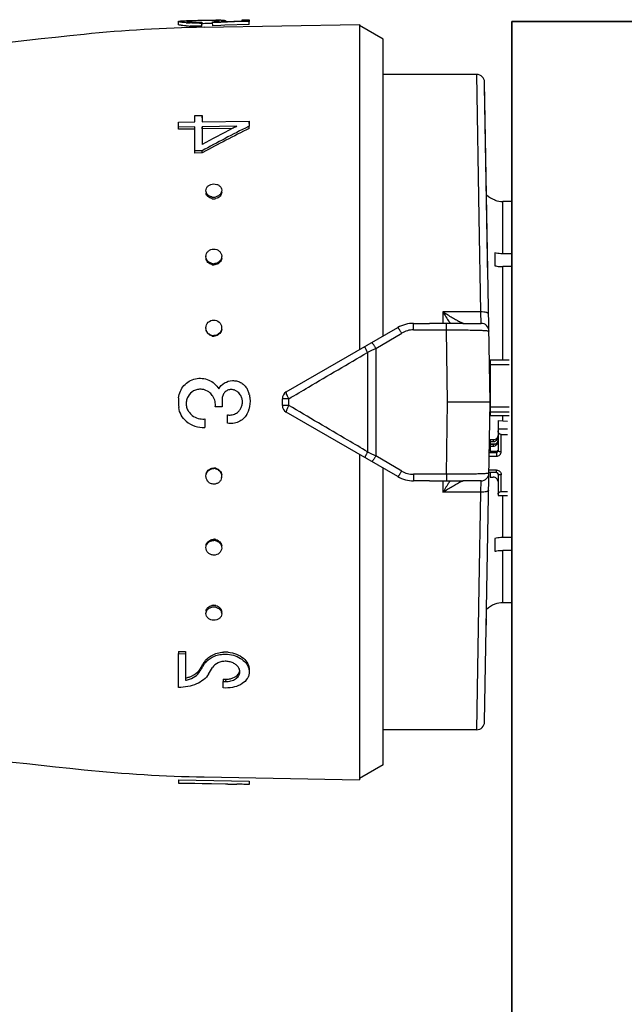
# Model space of a CAD drawing. Header units: millimetres. Extents: x 1279 to 58476, y -6899 to 74987.
# Tile 140 of 157: x 35348 to 35387, y -3117 to -3055. Entities that reach past the tile are written whole.
import ezdxf

# ---------------------------------------------------------------- set-up
doc = ezdxf.new("R2010")
doc.units = ezdxf.units.MM
doc.layers.add('UT_ZAŘÍZENÍ - OT', color=3, linetype='Continuous', lineweight=35)

msp = doc.modelspace()

# ---------------------------------------------------------------- linework, layer by layer
at = {"color": 0, "linetype": 'Continuous'}
for p, q in [((35358.395, -3055.133), (35358.391, -3054.934)), ((35359.027, -3054.887), (35359.042, -3054.887)), ((35359.042, -3054.887), (35359.054, -3054.887)), ((35359.044, -3054.946), (35359.043, -3054.9)), ((35359.957, -3054.873), (35359.835, -3054.875)), ((35359.881, -3054.973), (35359.881, -3055.036)), ((35359.884, -3055.234), (35359.881, -3055.036)), ((35359.958, -3055.073), (35359.883, -3055.075)), ((35360.568, -3055.067), (35360.537, -3055.067)), ((35360.567, -3055.007), (35360.567, -3054.954)), ((35360.997, -3054.991), (35360.567, -3055.007)), ((35360.57, -3055.205), (35360.567, -3055.007)), ((35360.791, -3054.934), (35360.79, -3054.87)), ((35361.083, -3054.988), (35360.997, -3054.991)), ((35361.078, -3054.939), (35361.381, -3054.929)), ((35362.374, -3054.942), (35361.083, -3054.988)), ((35361.228, -3054.934), (35361.227, -3054.919)), ((35361.381, -3054.929), (35362.44, -3054.896)), ((35361.391, -3054.876), (35361.391, -3054.929)), ((35362.442, -3054.94), (35362.374, -3054.942)), ((35362.44, -3054.828), (35362.89, -3054.82)), ((35362.44, -3054.896), (35362.44, -3054.828)), ((35362.89, -3054.924), (35362.442, -3054.94)), ((35362.89, -3054.82), (35362.89, -3054.924)), ((35362.894, -3055.124), (35362.89, -3054.924)), ((35360.026, -3055.297), (35369.895, -3055.125)), ((35361.087, -3055.187), (35360.57, -3055.205)), ((35361.345, -3055.177), (35361.087, -3055.187)), ((35362.894, -3055.124), (35361.345, -3055.177)), ((35369.895, -3055.125), (35369.895, -3075.77)), ((35371.395, -3056.065), (35369.895, -3055.199)), ((35371.395, -3074.904), (35371.395, -3056.065)), ((35377.34, -3058.299), (35371.395, -3058.299)), ((35377.495, -3067.363), (35377.34, -3058.299)), ((35378.195, -3079.099), (35377.84, -3058.79)), ((35378.056, -3071.165), (35377.844, -3059.039)), ((35358.391, -3061.323), (35359.441, -3061.309)), ((35358.391, -3061.634), (35358.391, -3061.323)), ((35359.441, -3060.904), (35359.891, -3060.898)), ((35359.441, -3061.309), (35359.441, -3060.904)), ((35359.891, -3060.898), (35359.891, -3061.303)), ((35359.894, -3061.048), (35359.891, -3060.898)), ((35359.891, -3061.303), (35362.89, -3061.265)), ((35362.89, -3061.265), (35362.89, -3061.577)), ((35362.894, -3061.412), (35362.89, -3061.265)), ((35359.441, -3061.62), (35358.391, -3061.634)), ((35358.395, -3061.778), (35358.391, -3061.634)), ((35359.444, -3061.765), (35358.395, -3061.778)), ((35359.441, -3063.152), (35359.441, -3061.62)), ((35362.105, -3061.587), (35359.891, -3061.615)), ((35359.891, -3061.615), (35359.891, -3062.734)), ((35359.894, -3061.759), (35359.891, -3061.615)), ((35361.812, -3061.735), (35359.894, -3061.759)), ((35359.894, -3061.759), (35359.894, -3062.616)), ((35362.05, -3061.615), (35362.105, -3061.587)), ((35362.89, -3061.577), (35362.835, -3061.604)), ((35362.894, -3061.721), (35362.89, -3061.577)), ((35359.891, -3063.147), (35359.441, -3063.152)), ((35359.444, -3063.284), (35359.441, -3063.152)), ((35359.894, -3063.279), (35359.891, -3063.147)), ((35359.894, -3063.279), (35359.444, -3063.284)), ((35359.946, -3063.251), (35359.894, -3063.279)), ((35378.495, -3066.263), (35378.495, -3066.276)), ((35378.995, -3069.686), (35378.995, -3066.362)), ((35379.565, -3066.362), (35378.995, -3066.362)), ((35377.597, -3073.374), (35377.495, -3067.363)), ((35378.495, -3069.625), (35378.495, -3070.438)), ((35379.612, -3069.686), (35378.995, -3069.686)), ((35378.995, -3076.424), (35378.995, -3070.499)), ((35379.62, -3070.499), (35378.995, -3070.499)), ((35375.195, -3073.374), (35375.195, -3074.107)), ((35377.597, -3073.374), (35375.195, -3073.374)), ((35377.616, -3074.099), (35377.597, -3073.374)), ((35365.245, -3078.454), (35372.325, -3074.367)), ((35373.325, -3074.514), (35373.325, -3074.099)), ((35373.325, -3074.099), (35374.352, -3074.099)), ((35375.422, -3074.514), (35375.422, -3074.106)), ((35376.458, -3074.099), (35377.616, -3074.099)), ((35370.928, -3075.687), (35372.575, -3074.718)), ((35373.325, -3074.514), (35375.422, -3074.514)), ((35375.494, -3079.099), (35375.422, -3074.514)), ((35370.928, -3075.687), (35370.928, -3082.511)), ((35370.407, -3075.943), (35370.407, -3082.254)), ((35378.195, -3076.424), (35378.195, -3079.947)), ((35378.195, -3076.424), (35379.395, -3076.424)), ((35378.195, -3076.708), (35379.395, -3076.708)), ((35361.181, -3079.402), (35360.731, -3079.402)), ((35364.995, -3079.31), (35364.995, -3078.887)), ((35365.408, -3079.314), (35365.408, -3078.883)), ((35375.422, -3083.684), (35375.494, -3079.099)), ((35378.195, -3079.099), (35375.494, -3079.099)), ((35377.84, -3099.407), (35378.195, -3079.099)), ((35378.195, -3079.405), (35379.395, -3079.405)), ((35361.501, -3080.443), (35361.501, -3079.908)), ((35372.325, -3083.831), (35365.245, -3079.743)), ((35378.195, -3079.72), (35379.395, -3079.72)), ((35378.195, -3079.947), (35379.395, -3079.947)), ((35378.995, -3080.29), (35378.995, -3079.947)), ((35360.071, -3080.17), (35360.071, -3080.704)), ((35378.695, -3080.273), (35378.695, -3082.197)), ((35378.695, -3080.273), (35379.295, -3080.307)), ((35378.695, -3080.804), (35379.295, -3080.804)), ((35378.895, -3082.236), (35378.895, -3081.157)), ((35378.895, -3081.157), (35379.295, -3081.157)), ((35378.195, -3081.943), (35378.145, -3081.943)), ((35378.148, -3081.747), (35378.558, -3081.747)), ((35378.149, -3081.714), (35378.155, -3081.391)), ((35378.196, -3081.717), (35378.149, -3081.714)), ((35378.195, -3081.503), (35378.195, -3081.747)), ((35378.395, -3081.503), (35378.195, -3081.503)), ((35378.195, -3081.6), (35378.395, -3081.6)), ((35378.195, -3081.795), (35378.195, -3082.236)), ((35378.395, -3081.795), (35378.195, -3081.795)), ((35378.195, -3081.893), (35378.395, -3081.893)), ((35378.395, -3081.503), (35378.395, -3081.6)), ((35378.395, -3081.795), (35378.395, -3081.893)), ((35369.895, -3082.428), (35369.895, -3103.073)), ((35372.575, -3083.479), (35370.928, -3082.511)), ((35378.135, -3082.53), (35378.595, -3082.53)), ((35378.139, -3082.295), (35378.595, -3082.295)), ((35378.195, -3082.139), (35378.141, -3082.139)), ((35378.595, -3082.236), (35378.195, -3082.236)), ((35378.595, -3082.236), (35378.595, -3082.53)), ((35371.395, -3102.133), (35371.395, -3083.294)), ((35373.325, -3083.684), (35373.325, -3084.099)), ((35375.422, -3083.684), (35373.325, -3083.684)), ((35375.422, -3083.684), (35375.422, -3084.091)), ((35378.595, -3083.574), (35378.116, -3083.574)), ((35378.595, -3083.413), (35378.119, -3083.413)), ((35378.195, -3083.574), (35378.195, -3083.855)), ((35378.195, -3083.855), (35378.395, -3083.855)), ((35378.595, -3083.574), (35378.595, -3083.413)), ((35378.695, -3083.668), (35378.695, -3085.021)), ((35378.895, -3084.786), (35378.895, -3083.707)), ((35374.352, -3084.099), (35373.325, -3084.099)), ((35375.195, -3084.09), (35375.195, -3084.824)), ((35377.616, -3084.099), (35376.458, -3084.099)), ((35377.597, -3084.824), (35377.616, -3084.099)), ((35377.597, -3084.824), (35375.195, -3084.824)), ((35377.495, -3090.835), (35377.597, -3084.824)), ((35378.695, -3085.021), (35379.295, -3085.021)), ((35378.895, -3084.786), (35379.295, -3084.786)), ((35378.995, -3087.699), (35378.995, -3085.021)), ((35378.495, -3087.759), (35378.495, -3088.573)), ((35379.62, -3087.699), (35378.995, -3087.699)), ((35378.995, -3091.836), (35378.995, -3088.512)), ((35379.612, -3088.512), (35378.995, -3088.512)), ((35377.34, -3099.899), (35377.495, -3090.835)), ((35378.495, -3091.922), (35378.495, -3091.935)), ((35379.565, -3091.836), (35378.995, -3091.836)), ((35377.939, -3093.713), (35377.954, -3092.852)), ((35358.395, -3094.939), (35358.391, -3095.071)), ((35358.391, -3097.213), (35358.391, -3095.071)), ((35358.391, -3095.071), (35358.841, -3095.076)), ((35358.395, -3094.939), (35358.844, -3094.944)), ((35358.844, -3094.944), (35358.841, -3095.076)), ((35358.841, -3095.076), (35358.841, -3096.764)), ((35359.988, -3095.676), (35360.016, -3095.629)), ((35360.016, -3095.629), (35360.013, -3095.766)), ((35359.761, -3096.051), (35359.758, -3096.192)), ((35359.871, -3096.004), (35359.9, -3095.957)), ((35361.244, -3096.696), (35361.241, -3096.843)), ((35361.241, -3097.25), (35361.241, -3096.843)), ((35361.241, -3096.843), (35361.391, -3096.845)), ((35361.244, -3096.696), (35361.394, -3096.698)), ((35361.394, -3096.698), (35361.391, -3096.845)), ((35361.391, -3097.252), (35361.241, -3097.25)), ((35377.34, -3099.899), (35371.395, -3099.899)), ((35371.395, -3102.133), (35369.895, -3102.999)), ((35358.395, -3103.085), (35358.391, -3103.284)), ((35358.395, -3103.085), (35362.894, -3103.163)), ((35360.026, -3102.9), (35369.895, -3103.073)), ((35362.894, -3103.163), (35362.89, -3103.363)), ((35362.894, -3103.173), (35362.89, -3103.373)), ((35358.391, -3103.296), (35358.391, -3103.284)), ((35358.391, -3103.284), (35362.89, -3103.363)), ((35361.541, -3103.351), (35358.391, -3103.296)), ((35361.541, -3103.354), (35361.541, -3103.351)), ((35361.541, -3103.354), (35362.104, -3103.364)), ((35362.89, -3103.363), (35362.89, -3103.373))]:
    msp.add_line(p, q, dxfattribs=at)
for centre, radius, start, end in [((35359.509, -3046.457), 8.577, 265.82558, 266.62577), ((35359.659, -3090.621), 35.74, 91.01238, 91.21551), ((35359.582, -3045.204), 9.833, 266.63176, 267.39596), ((35359.187, -3056.683), 1.789, 94.25337, 94.6326), ((35359.243, -3057.452), 2.559, 93.45872, 94.22835), ((35359.664, -3042.493), 12.544, 270.2757, 270.99142), ((35359.707, -3044.944), 10.03, 270.37671, 270.99382), ((35360.118, -3048.546), 6.424, 274.00652, 274.76218), ((35360.204, -3049.587), 5.379, 274.77014, 275.5791), ((35360.64, -3060.148), 5.28, 88.37447, 89.19799), ((35361.5, -3096.976), 42.126, 90.84632, 91.00332), ((35361.215, -3077.875), 23.023, 90.56986, 90.83886), ((35361.115, -3068.08), 13.227, 90.13111, 90.55891), ((35361.597, -3145.283), 90, 91, 95.86353), ((35359.51, -3046.607), 8.626, 265.85586, 266.65073), ((35359.584, -3045.336), 9.899, 266.65673, 267.41559), ((35403.482, -3553.138), 500, 95.86353, 99.2151), ((35377.34, -3058.799), 0.5, 1.00273, 90.00005), ((35410.179, -3155.538), 105.191, 116.74897, 118.55954), ((35409.724, -3156.202), 105.923, 116.89327, 118.06457), ((35409.915, -3155.916), 105.279, 116.52799, 118.3353), ((35406.812, -3150.515), 99.533, 116.72558, 116.87901), ((35360.484, -3065.779), 0.34, 181.83857, 189.22993), ((35360.637, -3065.508), 0.578, 257.40046, 263.77919), ((35360.64, -3065.611), 0.583, 257.43846, 263.79562), ((35360.636, -3065.519), 0.567, 263.76903, 270.51539), ((35360.639, -3065.622), 0.572, 263.78497, 270.51556), ((35360.634, -3065.509), 0.577, 270.61415, 283.65474), ((35360.638, -3065.612), 0.582, 270.61233, 283.61615), ((35360.814, -3065.769), 0.33, 0.0012, 1.80344), ((35378.995, -3064.849), 1.5, 226.64917, 250.52878), ((35378.996, -3064.852), 1.509, 250.58004, 269.92942), ((35360.555, -3069.849), 0.415, 180.00363, 182.62681), ((35360.727, -3069.919), 0.417, 351.68515, 359.95596), ((35360.639, -3069.785), 0.529, 255.90699, 262.90203), ((35360.643, -3069.854), 0.533, 255.94846, 262.92018), ((35360.638, -3069.8), 0.515, 262.89641, 270.33517), ((35360.641, -3069.868), 0.519, 262.91395, 270.33539), ((35395.977, -3060.852), 24.264, 211.06983, 212.81472), ((35360.612, -3074.384), 0.471, 180.01487, 185.18459), ((35373.325, -3076.099), 2, 90, 120), ((35392.02, -3063.397), 19.559, 212.83138, 213.19135), ((35377.616, -3074.599), 0.5, 0.9973, 89.99995), ((35360.642, -3074.374), 0.505, 254.94557, 262.29746), ((35360.645, -3074.405), 0.509, 254.989, 262.3166), ((35360.639, -3074.39), 0.488, 262.29512, 270.14263), ((35360.643, -3074.421), 0.492, 262.31359, 270.14288), ((35373.325, -3075.992), 1.479, 90.0293, 120.51258), ((35478.49, -3295.06), 244.324, 116.11937, 116.25551), ((35378.095, -3077.254), 0.0994, 313.59217, 359.98031), ((35378.094, -3077.243), 0.301, 284.00989, 289.44256), ((35361.83, -3078.8), 1.078, 27.84061, 34.02965), ((35361.052, -3079.099), 2.661, 174.20363, 187.38301), ((35359.787, -3079.162), 0.878, 79.26214, 86.10486), ((35359.777, -3079.21), 0.927, 73.07928, 79.21627), ((35359.774, -3079.248), 0.963, 41.07571, 50.01192), ((35359.768, -3079.252), 0.97, 32.46127, 41.04427), ((35363.477, -3079.099), 2.316, 172.81682, 187.51949), ((35361.75, -3078.877), 0.576, 71.25318, 78.39725), ((35361.752, -3078.87), 0.569, 63.84048, 71.25521), ((35361.627, -3079.106), 0.836, 39.13046, 49.82845), ((35361.633, -3079.1), 0.828, 29.69129, 39.12926), ((35361.835, -3078.797), 1.073, 21.6663, 27.84286), ((35361.852, -3078.791), 1.054, 15.21143, 21.66816), ((35360.94, -3079.038), 1.999, 11.83461, 15.19202), ((35365.495, -3078.887), 0.5, 120, 180), ((35378.095, -3078.871), 0.3, 70.55401, 72.35353), ((35365.495, -3079.31), 0.5, 180, 240), ((35359.782, -3079.205), 0.893, 214.11402, 220.95302), ((35359.952, -3079.056), 1.119, 220.98571, 227.22441), ((35361.643, -3079.135), 0.785, 259.56156, 266.77563), ((35361.63, -3079.097), 0.831, 307.97112, 320.9467), ((35361.622, -3079.091), 0.841, 320.92395, 328.11089), ((35361.671, -3079.236), 1.247, 328.36326, 330.5708), ((35361.686, -3079.244), 1.23, 330.55262, 339.45926), ((35361.732, -3079.262), 1.181, 339.47291, 345.3977), ((35359.953, -3079.065), 1.644, 229.79423, 274.1007), ((35359.953, -3079.073), 1.104, 269.87405, 276.1358), ((35378.404, -3081.306), 0.29, 325.94596, 359.95559), ((35478.49, -2863.138), 244.324, 243.74449, 243.88063), ((35360.639, -3083.808), 0.489, 81.95126, 89.79291), ((35360.642, -3083.777), 0.493, 81.96974, 89.79318), ((35360.636, -3083.825), 0.507, 74.61727, 81.95392), ((35360.64, -3083.794), 0.51, 74.66061, 81.97306), ((35360.66, -3083.816), 0.481, 352.20997, 354.91531), ((35373.325, -3082.099), 2, 240, 270), ((35373.325, -3082.205), 1.479, 239.48743, 269.97069), ((35377.616, -3083.599), 0.5, 270, 359), ((35378.606, -3083.668), 0.0882, 0.03691, 8.66078), ((35395.899, -3097.297), 24.171, 147.18194, 148.9335), ((35392.363, -3095.023), 19.968, 146.8123, 147.16491), ((35360.637, -3088.399), 0.516, 82.18024, 89.60747), ((35360.641, -3088.331), 0.52, 82.19776, 89.60771), ((35360.635, -3088.416), 0.533, 75.22208, 82.18643), ((35360.638, -3088.347), 0.537, 75.26335, 82.20456), ((35378.995, -3093.349), 1.5, 109.47122, 133.35083), ((35378.996, -3093.345), 1.509, 90.07058, 109.41996), ((35360.484, -3092.419), 0.34, 170.77007, 178.16143), ((35360.636, -3092.685), 0.574, 89.52764, 102.6205), ((35360.64, -3092.583), 0.579, 90.47615, 102.57666), ((35360.639, -3092.566), 0.563, 89.46365, 90.42767), ((35360.635, -3092.68), 0.569, 82.70603, 89.43816), ((35360.639, -3092.577), 0.574, 82.72194, 89.43835), ((35360.633, -3092.694), 0.584, 76.3765, 82.71678), ((35360.637, -3092.592), 0.588, 76.41423, 82.73319), ((35360.814, -3092.428), 0.33, 358.19656, 359.9988), ((35361.372, -3096.923), 1.949, 89.34777, 93.68224), ((35361.371, -3096.954), 1.981, 84.74512, 89.3338), ((35320.467, -3072.047), 46.046, 328.85211, 329.1259), ((35360.881, -3096.281), 1.009, 142.68913, 149.33475), ((35360.976, -3096.353), 1.129, 136.6726, 142.69573), ((35358.892, -3095.505), 1.027, 315.49883, 321.71461), ((35358.971, -3095.567), 0.927, 321.71489, 328.50896), ((35321.341, -3072.911), 44.921, 328.78337, 329.0635), ((35321.819, -3072.865), 44.466, 328.57088, 328.85214), ((35319.618, -3071.88), 46.929, 329.13232, 329.40315), ((35322.086, -3072.984), 44.808, 328.5423, 329.17295), ((35361.832, -3096.223), 0.458, 358.60453, 6.96692), ((35358.456, -3094.895), 1.908, 281.62893, 285.76186), ((35403.482, -2605.059), 500, 260.77609, 264.13647), ((35377.34, -3099.399), 0.5, 270, 359), ((35361.597, -3012.914), 90, 264.13647, 269)]:
    msp.add_arc(centre, radius, start, end, dxfattribs=at)
at = {"color": 0, "linetype": 'Continuous', "extrusion": (0, 0, -1)}
for centre, major_axis, ratio, start_param, end_param in [((35378.895, -3080.922), (0, -0.235), 0.85043, 0, 1.570796), ((35378.895, -3084.943), (0.2, 0), 0.785695, 3.141593, 4.712389)]:
    msp.add_ellipse(centre, major_axis=major_axis, ratio=ratio, start_param=start_param, end_param=end_param, dxfattribs=at)
at = {"color": 0, "linetype": 'Continuous'}
for points, knots in [([(35358.391, -3054.934), (35358.391, -3054.931), (35358.398, -3054.924), (35358.406, -3054.922), (35358.411, -3054.92)], [0, 0, 0, 0, 0.34526, 1, 1, 1, 1]), ([(35358.885, -3055.011), (35358.815, -3055.006), (35358.717, -3054.998), (35358.596, -3054.984), (35358.525, -3054.973), (35358.469, -3054.964), (35358.428, -3054.954), (35358.404, -3054.946), (35358.391, -3054.938), (35358.391, -3054.934)], [0, 0, 0, 0, 0.415889, 0.585993, 0.728367, 0.841268, 0.923827, 0.975949, 1, 1, 1, 1]), ([(35358.411, -3054.92), (35358.415, -3054.919), (35358.434, -3054.913), (35358.455, -3054.91), (35358.471, -3054.908)], [0, 0, 0, 0, 0.194984, 1, 1, 1, 1]), ([(35358.471, -3054.908), (35358.527, -3054.902), (35358.67, -3054.896), (35358.814, -3054.891), (35358.901, -3054.89)], [0, 0, 0, 0, 0.393124, 1, 1, 1, 1]), ([(35358.934, -3054.92), (35358.934, -3054.92), (35358.933, -3054.92), (35358.933, -3054.921), (35358.933, -3054.921)], [0, 0, 0, 0, 0.519614, 1, 1, 1, 1]), ([(35358.933, -3054.921), (35358.933, -3054.923), (35358.938, -3054.927), (35358.955, -3054.933), (35358.993, -3054.94), (35359.054, -3054.948), (35359.104, -3054.953), (35359.132, -3054.955)], [0, 0, 0, 0, 0.026104, 0.078509, 0.271488, 0.580502, 1, 1, 1, 1]), ([(35359.043, -3054.9), (35359.028, -3054.902), (35359.002, -3054.904), (35358.968, -3054.908), (35358.947, -3054.913), (35358.936, -3054.917), (35358.934, -3054.92)], [0, 0, 0, 0, 0.402142, 0.703286, 0.901798, 1, 1, 1, 1]), ([(35359.835, -3054.875), (35359.695, -3054.878), (35359.447, -3054.883), (35359.198, -3054.89), (35359.089, -3054.897)], [0, 0, 0, 0, 0.5608, 1, 1, 1, 1]), ([(35359.132, -3054.955), (35359.175, -3054.959), (35359.389, -3054.972), (35359.602, -3054.975), (35359.773, -3054.974)], [0, 0, 0, 0, 0.202928, 1, 1, 1, 1]), ([(35359.724, -3055.037), (35359.673, -3055.038), (35359.477, -3055.037), (35359.28, -3055.033), (35359.136, -3055.026)], [0, 0, 0, 0, 0.261385, 1, 1, 1, 1]), ([(35360.535, -3054.867), (35360.491, -3054.867), (35360.298, -3054.868), (35360.106, -3054.871), (35359.957, -3054.873)], [0, 0, 0, 0, 0.228486, 1, 1, 1, 1]), ([(35360.537, -3055.067), (35360.493, -3055.067), (35360.3, -3055.068), (35360.107, -3055.071), (35359.958, -3055.073)], [0, 0, 0, 0, 0.228577, 1, 1, 1, 1]), ([(35360.714, -3054.868), (35360.7, -3054.868), (35360.64, -3054.867), (35360.581, -3054.867), (35360.535, -3054.867)], [0, 0, 0, 0, 0.229978, 1, 1, 1, 1]), ([(35360.727, -3054.941), (35360.764, -3054.937), (35360.83, -3054.93), (35360.906, -3054.919), (35360.951, -3054.91), (35360.973, -3054.904), (35360.986, -3054.899), (35360.993, -3054.894), (35360.993, -3054.892)], [0, 0, 0, 0, 0.416564, 0.727805, 0.840468, 0.923103, 0.975235, 1, 1, 1, 1]), ([(35360.9, -3054.874), (35360.892, -3054.874), (35360.855, -3054.872), (35360.818, -3054.87), (35360.79, -3054.87)], [0, 0, 0, 0, 0.216654, 1, 1, 1, 1]), ([(35360.969, -3054.881), (35360.965, -3054.881), (35360.942, -3054.877), (35360.919, -3054.875), (35360.9, -3054.874)], [0, 0, 0, 0, 0.191517, 1, 1, 1, 1]), ([(35360.993, -3054.892), (35360.993, -3054.889), (35360.983, -3054.884), (35360.975, -3054.883), (35360.969, -3054.881)], [0, 0, 0, 0, 0.306489, 1, 1, 1, 1]), ([(35361.227, -3054.919), (35361.217, -3054.921), (35361.167, -3054.928), (35361.117, -3054.935), (35361.078, -3054.939)], [0, 0, 0, 0, 0.219199, 1, 1, 1, 1]), ([(35361.085, -3054.853), (35361.099, -3054.853), (35361.152, -3054.853), (35361.204, -3054.854), (35361.241, -3054.855)], [0, 0, 0, 0, 0.28218, 1, 1, 1, 1]), ([(35361.391, -3054.876), (35361.391, -3054.88), (35361.372, -3054.889), (35361.344, -3054.897), (35361.291, -3054.909), (35361.251, -3054.916), (35361.227, -3054.919)], [0, 0, 0, 0, 0.080473, 0.272652, 0.58028, 1, 1, 1, 1]), ([(35361.241, -3054.855), (35361.251, -3054.855), (35361.285, -3054.856), (35361.318, -3054.859), (35361.341, -3054.861)], [0, 0, 0, 0, 0.312325, 1, 1, 1, 1]), ([(35361.341, -3054.861), (35361.353, -3054.862), (35361.369, -3054.865), (35361.386, -3054.87), (35361.39, -3054.874), (35361.391, -3054.876)], [0, 0, 0, 0, 0.708486, 0.898996, 1, 1, 1, 1]), ([(35358.887, -3055.21), (35358.817, -3055.205), (35358.72, -3055.197), (35358.599, -3055.183), (35358.528, -3055.173), (35358.473, -3055.163), (35358.431, -3055.153), (35358.408, -3055.146), (35358.395, -3055.137), (35358.395, -3055.133)], [0, 0, 0, 0, 0.416026, 0.586157, 0.728535, 0.841423, 0.923955, 0.976034, 1, 1, 1, 1]), ([(35359.884, -3055.234), (35359.819, -3055.235), (35359.57, -3055.238), (35359.321, -3055.233), (35359.137, -3055.225)], [0, 0, 0, 0, 0.261104, 1, 1, 1, 1]), ([(35360.141, -3065.679), (35360.139, -3065.623), (35360.166, -3065.506), (35360.278, -3065.363), (35360.446, -3065.27), (35360.575, -3065.247), (35360.641, -3065.246)], [0, 0, 0, 0, 0.229393, 0.470966, 0.729703, 1, 1, 1, 1]), ([(35360.245, -3065.925), (35360.214, -3065.891), (35360.163, -3065.813), (35360.142, -3065.723), (35360.141, -3065.679)], [0, 0, 0, 0, 0.509651, 1, 1, 1, 1]), ([(35360.641, -3065.246), (35360.704, -3065.245), (35360.829, -3065.265), (35360.994, -3065.349), (35361.108, -3065.483), (35361.139, -3065.594), (35361.14, -3065.648)], [0, 0, 0, 0, 0.270385, 0.528616, 0.769944, 1, 1, 1, 1]), ([(35361.14, -3065.648), (35361.142, -3065.696), (35361.123, -3065.795), (35361.07, -3065.88), (35361.037, -3065.917)], [0, 0, 0, 0, 0.488775, 1, 1, 1, 1]), ([(35360.513, -3066.18), (35360.423, -3066.16), (35360.256, -3066.081), (35360.162, -3065.915), (35360.149, -3065.833)], [0, 0, 0, 0, 0.524629, 1, 1, 1, 1]), ([(35360.511, -3066.073), (35360.485, -3066.067), (35360.387, -3066.038), (35360.296, -3065.981), (35360.245, -3065.925)], [0, 0, 0, 0, 0.260211, 1, 1, 1, 1]), ([(35361.037, -3065.917), (35361.02, -3065.936), (35360.945, -3066.007), (35360.847, -3066.052), (35360.771, -3066.07)], [0, 0, 0, 0, 0.24218, 1, 1, 1, 1]), ([(35361.144, -3065.769), (35361.144, -3065.861), (35361.058, -3066.058), (35360.874, -3066.154), (35360.775, -3066.178)], [0, 0, 0, 0, 0.47302, 1, 1, 1, 1]), ([(35360.141, -3069.849), (35360.141, -3069.788), (35360.168, -3069.665), (35360.28, -3069.509), (35360.446, -3069.407), (35360.576, -3069.382), (35360.641, -3069.381)], [0, 0, 0, 0, 0.241806, 0.488407, 0.741812, 1, 1, 1, 1]), ([(35360.641, -3069.381), (35360.764, -3069.38), (35360.957, -3069.448), (35361.106, -3069.645), (35361.137, -3069.765), (35361.14, -3069.824)], [0, 0, 0, 0, 0.507384, 0.755665, 1, 1, 1, 1]), ([(35360.208, -3070.082), (35360.198, -3070.066), (35360.163, -3070), (35360.144, -3069.924), (35360.141, -3069.868)], [0, 0, 0, 0, 0.253103, 1, 1, 1, 1]), ([(35360.513, -3070.371), (35360.422, -3070.348), (35360.249, -3070.254), (35360.162, -3070.075), (35360.149, -3069.986)], [0, 0, 0, 0, 0.510101, 1, 1, 1, 1]), ([(35360.511, -3070.299), (35360.448, -3070.283), (35360.33, -3070.23), (35360.241, -3070.136), (35360.208, -3070.082)], [0, 0, 0, 0, 0.506643, 1, 1, 1, 1]), ([(35361.102, -3070.022), (35361.073, -3070.088), (35360.98, -3070.211), (35360.843, -3070.278), (35360.771, -3070.297)], [0, 0, 0, 0, 0.492845, 1, 1, 1, 1]), ([(35361.14, -3069.979), (35361.127, -3070.069), (35361.039, -3070.249), (35360.867, -3070.345), (35360.775, -3070.37)], [0, 0, 0, 0, 0.489899, 1, 1, 1, 1]), ([(35361.14, -3069.824), (35361.142, -3069.874), (35361.133, -3069.943), (35361.109, -3070.006), (35361.102, -3070.022)], [0, 0, 0, 0, 0.747031, 1, 1, 1, 1]), ([(35378.995, -3069.686), (35378.952, -3069.686), (35378.784, -3069.681), (35378.616, -3069.656), (35378.495, -3069.625)], [0, 0, 0, 0, 0.252472, 1, 1, 1, 1]), ([(35378.495, -3070.438), (35378.535, -3070.448), (35378.699, -3070.484), (35378.868, -3070.499), (35378.995, -3070.499)], [0, 0, 0, 0, 0.247091, 1, 1, 1, 1]), ([(35376.315, -3074.035), (35376.232, -3073.995), (35376.055, -3073.901), (35375.679, -3073.685), (35375.389, -3073.503), (35375.195, -3073.374)], [0, 0, 0, 0, 0.213248, 0.460801, 1, 1, 1, 1]), ([(35378.097, -3073.503), (35378.097, -3073.493), (35378.087, -3073.471), (35378.055, -3073.447), (35378.008, -3073.425), (35377.918, -3073.398), (35377.779, -3073.377), (35377.661, -3073.373), (35377.597, -3073.374)], [0, 0, 0, 0, 0.054454, 0.124226, 0.220024, 0.341181, 0.645763, 1, 1, 1, 1]), ([(35360.141, -3074.384), (35360.141, -3074.257), (35360.249, -3073.993), (35360.513, -3073.888), (35360.641, -3073.888)], [0, 0, 0, 0, 0.49811, 1, 1, 1, 1]), ([(35360.641, -3073.888), (35360.761, -3073.887), (35361.012, -3073.979), (35361.128, -3074.219), (35361.139, -3074.339)], [0, 0, 0, 0, 0.501804, 1, 1, 1, 1]), ([(35361.14, -3074.483), (35361.127, -3074.578), (35361.043, -3074.764), (35360.868, -3074.87), (35360.775, -3074.895)], [0, 0, 0, 0, 0.498032, 1, 1, 1, 1]), ([(35372.575, -3074.718), (35372.554, -3074.698), (35372.522, -3074.65), (35372.489, -3074.576), (35372.45, -3074.513), (35372.411, -3074.462), (35372.381, -3074.421), (35372.356, -3074.39), (35372.34, -3074.373), (35372.328, -3074.365), (35372.325, -3074.367)], [0, 0, 0, 0, 0.198142, 0.388892, 0.560134, 0.707991, 0.828678, 0.918542, 0.975091, 1, 1, 1, 1]), ([(35375.422, -3074.106), (35375.243, -3074.108), (35374.886, -3074.107), (35374.529, -3074.099), (35374.352, -3074.099)], [0, 0, 0, 0, 0.502804, 1, 1, 1, 1]), ([(35376.458, -3074.099), (35376.379, -3074.099), (35376.033, -3074.1), (35375.688, -3074.103), (35375.422, -3074.106)], [0, 0, 0, 0, 0.230893, 1, 1, 1, 1]), ([(35376.394, -3074.07), (35376.388, -3074.068), (35376.361, -3074.057), (35376.335, -3074.044), (35376.315, -3074.035)], [0, 0, 0, 0, 0.229765, 1, 1, 1, 1]), ([(35376.425, -3074.083), (35376.422, -3074.082), (35376.412, -3074.078), (35376.402, -3074.074), (35376.394, -3074.07)], [0, 0, 0, 0, 0.235586, 1, 1, 1, 1]), ([(35376.484, -3074.099), (35376.476, -3074.099), (35376.456, -3074.094), (35376.436, -3074.087), (35376.425, -3074.083)], [0, 0, 0, 0, 0.393757, 1, 1, 1, 1]), ([(35360.513, -3074.896), (35360.431, -3074.874), (35360.274, -3074.787), (35360.184, -3074.632), (35360.162, -3074.55)], [0, 0, 0, 0, 0.50198, 1, 1, 1, 1]), ([(35360.511, -3074.861), (35360.438, -3074.842), (35360.299, -3074.77), (35360.208, -3074.643), (35360.179, -3074.573)], [0, 0, 0, 0, 0.50114, 1, 1, 1, 1]), ([(35361.123, -3074.509), (35361.1, -3074.592), (35361.011, -3074.749), (35360.854, -3074.838), (35360.771, -3074.861)], [0, 0, 0, 0, 0.49918, 1, 1, 1, 1]), ([(35375.422, -3074.514), (35375.598, -3074.513), (35375.943, -3074.513), (35376.444, -3074.516), (35376.905, -3074.522), (35377.255, -3074.529), (35377.502, -3074.536), (35377.658, -3074.542), (35377.793, -3074.549), (35377.905, -3074.556), (35377.993, -3074.563), (35378.056, -3074.571), (35378.094, -3074.578), (35378.111, -3074.584), (35378.116, -3074.588), (35378.116, -3074.59)], [0, 0, 0, 0, 0.195605, 0.383531, 0.55643, 0.707585, 0.773165, 0.831259, 0.881323, 0.92293, 0.955723, 0.979458, 0.994025, 0.997954, 1, 1, 1, 1]), ([(35370.407, -3075.943), (35370.381, -3075.896), (35370.345, -3075.828), (35370.302, -3075.741), (35370.277, -3075.686), (35370.258, -3075.641), (35370.246, -3075.605), (35370.24, -3075.584), (35370.241, -3075.57), (35370.244, -3075.568)], [0, 0, 0, 0, 0.389691, 0.560136, 0.707341, 0.827183, 0.916538, 0.973346, 1, 1, 1, 1]), ([(35370.928, -3075.687), (35370.899, -3075.637), (35370.856, -3075.565), (35370.799, -3075.476), (35370.763, -3075.42), (35370.732, -3075.376), (35370.708, -3075.344), (35370.692, -3075.325), (35370.683, -3075.318), (35370.679, -3075.317), (35370.678, -3075.317)], [0, 0, 0, 0, 0.387648, 0.559336, 0.708365, 0.829964, 0.920373, 0.976704, 0.992026, 1, 1, 1, 1]), ([(35365.408, -3078.883), (35365.823, -3078.639), (35367.49, -3077.658), (35369.156, -3076.678), (35370.407, -3075.943)], [0, 0, 0, 0, 0.249365, 1, 1, 1, 1]), ([(35358.405, -3078.83), (35358.419, -3078.688), (35358.494, -3078.406), (35358.8, -3077.918), (35359.451, -3077.526), (35360.208, -3077.601), (35360.692, -3077.913), (35360.878, -3078.137), (35360.951, -3078.26)], [0, 0, 0, 0, 0.125806, 0.251598, 0.500158, 0.748611, 0.874302, 1, 1, 1, 1]), ([(35360.951, -3078.26), (35361.038, -3078.109), (35361.294, -3077.846), (35361.733, -3077.717), (35362.085, -3077.748), (35362.336, -3077.839), (35362.557, -3077.989), (35362.674, -3078.123), (35362.723, -3078.197)], [0, 0, 0, 0, 0.249691, 0.498274, 0.623384, 0.748679, 0.874168, 1, 1, 1, 1]), ([(35359.847, -3078.286), (35359.763, -3078.28), (35359.593, -3078.293), (35359.276, -3078.409), (35359.022, -3078.658), (35358.899, -3078.974), (35358.873, -3079.23), (35358.919, -3079.482), (35358.995, -3079.636), (35359.042, -3079.706)], [0, 0, 0, 0, 0.124702, 0.249421, 0.497433, 0.62303, 0.748788, 0.874419, 1, 1, 1, 1]), ([(35360.731, -3079.402), (35360.747, -3079.287), (35360.738, -3079.05), (35360.649, -3078.83), (35360.586, -3078.732)], [0, 0, 0, 0, 0.500135, 1, 1, 1, 1]), ([(35361.865, -3078.312), (35361.789, -3078.296), (35361.626, -3078.297), (35361.405, -3078.396), (35361.241, -3078.576), (35361.189, -3078.731), (35361.179, -3078.809)], [0, 0, 0, 0, 0.248903, 0.498305, 0.748695, 1, 1, 1, 1]), ([(35362.336, -3079.535), (35362.375, -3079.472), (35362.437, -3079.336), (35362.469, -3079.115), (35362.445, -3078.893), (35362.389, -3078.754), (35362.353, -3078.69)], [0, 0, 0, 0, 0.249892, 0.499949, 0.75024, 1, 1, 1, 1]), ([(35362.897, -3078.628), (35362.913, -3078.704), (35362.959, -3079.013), (35362.934, -3079.333), (35362.875, -3079.559)], [0, 0, 0, 0, 0.250786, 1, 1, 1, 1]), ([(35365.408, -3078.883), (35365.379, -3078.832), (35365.329, -3078.736), (35365.271, -3078.608), (35365.241, -3078.52), (35365.235, -3078.473), (35365.24, -3078.457), (35365.245, -3078.454)], [0, 0, 0, 0, 0.377895, 0.69297, 0.905251, 0.965919, 1, 1, 1, 1]), ([(35358.892, -3080.32), (35358.763, -3080.211), (35358.544, -3079.94), (35358.435, -3079.609), (35358.413, -3079.441)], [0, 0, 0, 0, 0.49938, 1, 1, 1, 1]), ([(35365.408, -3078.883), (35365.38, -3078.883), (35365.325, -3078.884), (35365.247, -3078.884), (35365.176, -3078.884), (35365.115, -3078.885), (35365.071, -3078.885), (35365.043, -3078.886), (35365.026, -3078.886), (35365.013, -3078.886), (35365.003, -3078.886), (35364.999, -3078.888), (35364.995, -3078.887), (35364.995, -3078.887)], [0, 0, 0, 0, 0.203374, 0.394866, 0.56769, 0.716771, 0.837685, 0.88646, 0.926896, 0.958626, 0.981467, 0.99529, 1, 1, 1, 1]), ([(35365.408, -3079.314), (35365.38, -3079.314), (35365.325, -3079.314), (35365.247, -3079.314), (35365.176, -3079.313), (35365.115, -3079.313), (35365.071, -3079.312), (35365.043, -3079.312), (35365.026, -3079.312), (35365.013, -3079.311), (35365.003, -3079.311), (35364.999, -3079.31), (35364.995, -3079.311), (35364.995, -3079.31)], [0, 0, 0, 0, 0.203374, 0.394866, 0.56769, 0.716771, 0.837685, 0.88646, 0.926896, 0.958626, 0.981467, 0.99529, 1, 1, 1, 1]), ([(35365.408, -3079.314), (35365.379, -3079.366), (35365.329, -3079.461), (35365.271, -3079.589), (35365.241, -3079.678), (35365.235, -3079.724), (35365.24, -3079.74), (35365.245, -3079.743)], [0, 0, 0, 0, 0.377895, 0.69297, 0.905251, 0.965919, 1, 1, 1, 1]), ([(35370.407, -3082.254), (35369.99, -3082.009), (35368.323, -3081.029), (35366.656, -3080.049), (35365.408, -3079.314)], [0, 0, 0, 0, 0.250578, 1, 1, 1, 1]), ([(35359.192, -3079.878), (35359.293, -3079.972), (35359.533, -3080.124), (35359.812, -3080.176), (35359.95, -3080.176)], [0, 0, 0, 0, 0.500561, 1, 1, 1, 1]), ([(35362.733, -3079.89), (35362.67, -3079.992), (35362.515, -3080.178), (35362.21, -3080.375), (35361.86, -3080.471), (35361.618, -3080.465), (35361.501, -3080.443)], [0, 0, 0, 0, 0.249964, 0.499879, 0.749906, 1, 1, 1, 1]), ([(35361.599, -3079.92), (35361.695, -3079.925), (35361.89, -3079.902), (35362.065, -3079.811), (35362.141, -3079.752)], [0, 0, 0, 0, 0.50069, 1, 1, 1, 1]), ([(35378.695, -3081.209), (35378.695, -3081.247), (35378.679, -3081.325), (35378.612, -3081.422), (35378.512, -3081.488), (35378.434, -3081.503), (35378.395, -3081.503)], [0, 0, 0, 0, 0.247784, 0.496832, 0.747734, 1, 1, 1, 1]), ([(35378.395, -3081.6), (35378.443, -3081.6), (35378.542, -3081.576), (35378.618, -3081.509), (35378.645, -3081.468)], [0, 0, 0, 0, 0.501963, 1, 1, 1, 1]), ([(35378.695, -3081.501), (35378.695, -3081.54), (35378.679, -3081.617), (35378.612, -3081.715), (35378.512, -3081.78), (35378.434, -3081.795), (35378.395, -3081.795)], [0, 0, 0, 0, 0.247784, 0.496832, 0.747734, 1, 1, 1, 1]), ([(35378.395, -3081.893), (35378.434, -3081.893), (35378.512, -3081.878), (35378.612, -3081.812), (35378.679, -3081.715), (35378.695, -3081.637), (35378.695, -3081.599)], [0, 0, 0, 0, 0.252266, 0.503168, 0.752216, 1, 1, 1, 1]), ([(35370.407, -3082.254), (35370.381, -3082.301), (35370.345, -3082.37), (35370.302, -3082.457), (35370.277, -3082.512), (35370.258, -3082.557), (35370.246, -3082.592), (35370.24, -3082.614), (35370.241, -3082.628), (35370.244, -3082.63)], [0, 0, 0, 0, 0.389693, 0.560138, 0.707342, 0.827185, 0.916539, 0.973347, 1, 1, 1, 1]), ([(35370.928, -3082.511), (35370.899, -3082.561), (35370.856, -3082.632), (35370.799, -3082.722), (35370.763, -3082.777), (35370.732, -3082.822), (35370.708, -3082.854), (35370.692, -3082.872), (35370.683, -3082.88), (35370.679, -3082.881), (35370.678, -3082.88)], [0, 0, 0, 0, 0.387648, 0.559336, 0.708365, 0.829964, 0.920373, 0.976704, 0.992026, 1, 1, 1, 1]), ([(35378.595, -3082.236), (35378.606, -3082.236), (35378.63, -3082.232), (35378.662, -3082.214), (35378.684, -3082.186), (35378.692, -3082.163), (35378.694, -3082.151)], [0, 0, 0, 0, 0.251925, 0.502849, 0.751924, 1, 1, 1, 1]), ([(35378.595, -3082.295), (35378.608, -3082.295), (35378.634, -3082.29), (35378.667, -3082.268), (35378.689, -3082.235), (35378.695, -3082.209), (35378.695, -3082.197)], [0, 0, 0, 0, 0.252236, 0.503168, 0.752245, 1, 1, 1, 1]), ([(35378.595, -3082.53), (35378.634, -3082.53), (35378.712, -3082.515), (35378.812, -3082.449), (35378.879, -3082.352), (35378.895, -3082.274), (35378.895, -3082.236)], [0, 0, 0, 0, 0.252255, 0.503168, 0.752226, 1, 1, 1, 1]), ([(35378.695, -3082.197), (35378.695, -3082.2), (35378.698, -3082.204), (35378.703, -3082.208), (35378.713, -3082.214), (35378.73, -3082.219), (35378.755, -3082.225), (35378.785, -3082.23), (35378.832, -3082.234), (35378.869, -3082.236), (35378.895, -3082.236)], [0, 0, 0, 0, 0.040706, 0.069574, 0.105554, 0.199505, 0.321626, 0.468167, 0.634164, 1, 1, 1, 1]), ([(35360.641, -3084.31), (35360.572, -3084.309), (35360.434, -3084.279), (35360.262, -3084.159), (35360.155, -3083.978), (35360.137, -3083.839), (35360.143, -3083.771)], [0, 0, 0, 0, 0.25144, 0.501784, 0.751362, 1, 1, 1, 1]), ([(35360.162, -3083.648), (35360.184, -3083.566), (35360.274, -3083.41), (35360.431, -3083.324), (35360.513, -3083.301)], [0, 0, 0, 0, 0.49802, 1, 1, 1, 1]), ([(35360.179, -3083.624), (35360.208, -3083.555), (35360.299, -3083.427), (35360.438, -3083.356), (35360.511, -3083.336)], [0, 0, 0, 0, 0.49886, 1, 1, 1, 1]), ([(35360.771, -3083.337), (35360.854, -3083.36), (35361.011, -3083.448), (35361.1, -3083.606), (35361.123, -3083.688)], [0, 0, 0, 0, 0.50082, 1, 1, 1, 1]), ([(35360.775, -3083.302), (35360.868, -3083.328), (35361.043, -3083.433), (35361.127, -3083.62), (35361.14, -3083.714)], [0, 0, 0, 0, 0.501968, 1, 1, 1, 1]), ([(35372.575, -3083.479), (35372.554, -3083.499), (35372.522, -3083.547), (35372.489, -3083.621), (35372.45, -3083.684), (35372.411, -3083.735), (35372.381, -3083.776), (35372.356, -3083.808), (35372.34, -3083.824), (35372.328, -3083.833), (35372.325, -3083.831)], [0, 0, 0, 0, 0.198108, 0.388908, 0.560156, 0.708001, 0.828682, 0.918545, 0.975091, 1, 1, 1, 1]), ([(35378.116, -3083.607), (35378.116, -3083.609), (35378.111, -3083.614), (35378.094, -3083.619), (35378.056, -3083.627), (35377.993, -3083.634), (35377.905, -3083.642), (35377.793, -3083.649), (35377.658, -3083.655), (35377.502, -3083.661), (35377.255, -3083.669), (35376.905, -3083.676), (35376.444, -3083.682), (35375.943, -3083.685), (35375.598, -3083.685), (35375.422, -3083.684)], [0, 0, 0, 0, 0.002046, 0.005975, 0.020542, 0.044277, 0.07707, 0.118677, 0.168741, 0.226835, 0.292415, 0.44357, 0.616469, 0.804395, 1, 1, 1, 1]), ([(35378.695, -3084.149), (35378.695, -3084.11), (35378.679, -3084.033), (35378.612, -3083.935), (35378.512, -3083.87), (35378.434, -3083.855), (35378.395, -3083.855)], [0, 0, 0, 0, 0.247784, 0.496832, 0.747734, 1, 1, 1, 1]), ([(35378.595, -3083.413), (35378.634, -3083.413), (35378.712, -3083.428), (35378.812, -3083.493), (35378.879, -3083.591), (35378.895, -3083.669), (35378.895, -3083.707)], [0, 0, 0, 0, 0.252255, 0.503168, 0.752226, 1, 1, 1, 1]), ([(35378.595, -3083.574), (35378.607, -3083.574), (35378.631, -3083.578), (35378.663, -3083.596), (35378.685, -3083.623), (35378.692, -3083.644), (35378.694, -3083.655)], [0, 0, 0, 0, 0.26767, 0.525516, 0.768461, 1, 1, 1, 1]), ([(35378.695, -3083.668), (35378.695, -3083.671), (35378.698, -3083.675), (35378.703, -3083.68), (35378.713, -3083.685), (35378.73, -3083.69), (35378.755, -3083.696), (35378.785, -3083.701), (35378.832, -3083.706), (35378.869, -3083.707), (35378.895, -3083.707)], [0, 0, 0, 0, 0.040706, 0.069574, 0.105554, 0.199505, 0.321626, 0.468167, 0.634164, 1, 1, 1, 1]), ([(35361.136, -3083.881), (35361.128, -3083.94), (35361.091, -3084.055), (35360.978, -3084.197), (35360.82, -3084.288), (35360.7, -3084.31), (35360.641, -3084.31)], [0, 0, 0, 0, 0.249231, 0.498303, 0.748586, 1, 1, 1, 1]), ([(35374.352, -3084.099), (35374.529, -3084.099), (35374.886, -3084.09), (35375.243, -3084.089), (35375.422, -3084.091)], [0, 0, 0, 0, 0.497196, 1, 1, 1, 1]), ([(35375.195, -3084.824), (35375.389, -3084.694), (35375.679, -3084.512), (35376.055, -3084.296), (35376.232, -3084.203), (35376.315, -3084.163)], [0, 0, 0, 0, 0.539199, 0.786752, 1, 1, 1, 1]), ([(35375.422, -3084.091), (35375.513, -3084.092), (35375.859, -3084.096), (35376.204, -3084.099), (35376.458, -3084.099)], [0, 0, 0, 0, 0.264643, 1, 1, 1, 1]), ([(35376.315, -3084.163), (35376.345, -3084.148), (35376.396, -3084.126), (35376.448, -3084.105), (35376.47, -3084.101)], [0, 0, 0, 0, 0.595054, 1, 1, 1, 1]), ([(35376.47, -3084.101), (35376.471, -3084.1), (35376.476, -3084.099), (35376.481, -3084.099), (35376.484, -3084.099)], [0, 0, 0, 0, 0.289793, 1, 1, 1, 1]), ([(35378.097, -3084.695), (35378.097, -3084.704), (35378.087, -3084.727), (35378.055, -3084.75), (35378.008, -3084.772), (35377.918, -3084.8), (35377.779, -3084.82), (35377.661, -3084.825), (35377.597, -3084.824)], [0, 0, 0, 0, 0.054452, 0.124207, 0.219995, 0.341151, 0.645741, 1, 1, 1, 1]), ([(35360.141, -3088.329), (35360.144, -3088.273), (35360.163, -3088.198), (35360.198, -3088.131), (35360.208, -3088.115)], [0, 0, 0, 0, 0.746897, 1, 1, 1, 1]), ([(35360.149, -3088.212), (35360.162, -3088.122), (35360.249, -3087.944), (35360.422, -3087.849), (35360.513, -3087.826)], [0, 0, 0, 0, 0.489899, 1, 1, 1, 1]), ([(35360.208, -3088.115), (35360.241, -3088.062), (35360.33, -3087.967), (35360.448, -3087.914), (35360.511, -3087.899)], [0, 0, 0, 0, 0.493357, 1, 1, 1, 1]), ([(35360.771, -3087.9), (35360.843, -3087.919), (35360.98, -3087.987), (35361.073, -3088.109), (35361.102, -3088.176)], [0, 0, 0, 0, 0.507155, 1, 1, 1, 1]), ([(35360.775, -3087.828), (35360.867, -3087.852), (35361.039, -3087.949), (35361.127, -3088.128), (35361.14, -3088.219)], [0, 0, 0, 0, 0.510101, 1, 1, 1, 1]), ([(35361.102, -3088.176), (35361.109, -3088.191), (35361.133, -3088.255), (35361.142, -3088.323), (35361.14, -3088.374)], [0, 0, 0, 0, 0.252969, 1, 1, 1, 1]), ([(35378.995, -3087.699), (35378.952, -3087.699), (35378.784, -3087.704), (35378.616, -3087.729), (35378.495, -3087.759)], [0, 0, 0, 0, 0.252472, 1, 1, 1, 1]), ([(35360.641, -3088.816), (35360.574, -3088.816), (35360.441, -3088.789), (35360.272, -3088.682), (35360.162, -3088.52), (35360.138, -3088.392), (35360.141, -3088.329)], [0, 0, 0, 0, 0.258416, 0.511779, 0.758272, 1, 1, 1, 1]), ([(35361.14, -3088.374), (35361.137, -3088.433), (35361.106, -3088.552), (35360.957, -3088.75), (35360.764, -3088.817), (35360.641, -3088.816)], [0, 0, 0, 0, 0.244335, 0.492616, 1, 1, 1, 1]), ([(35378.495, -3088.573), (35378.535, -3088.562), (35378.699, -3088.527), (35378.868, -3088.512), (35378.995, -3088.512)], [0, 0, 0, 0, 0.247091, 1, 1, 1, 1]), ([(35360.641, -3092.952), (35360.575, -3092.951), (35360.446, -3092.928), (35360.278, -3092.835), (35360.166, -3092.691), (35360.139, -3092.575), (35360.141, -3092.519)], [0, 0, 0, 0, 0.270297, 0.529034, 0.770607, 1, 1, 1, 1]), ([(35360.141, -3092.519), (35360.142, -3092.475), (35360.163, -3092.384), (35360.214, -3092.307), (35360.245, -3092.273)], [0, 0, 0, 0, 0.490349, 1, 1, 1, 1]), ([(35360.149, -3092.365), (35360.162, -3092.282), (35360.256, -3092.117), (35360.423, -3092.038), (35360.513, -3092.018)], [0, 0, 0, 0, 0.475371, 1, 1, 1, 1]), ([(35360.245, -3092.273), (35360.261, -3092.255), (35360.337, -3092.185), (35360.435, -3092.142), (35360.511, -3092.125)], [0, 0, 0, 0, 0.241743, 1, 1, 1, 1]), ([(35361.14, -3092.55), (35361.139, -3092.604), (35361.108, -3092.715), (35360.994, -3092.849), (35360.829, -3092.933), (35360.704, -3092.952), (35360.641, -3092.952)], [0, 0, 0, 0, 0.230056, 0.471384, 0.729615, 1, 1, 1, 1]), ([(35360.771, -3092.127), (35360.797, -3092.134), (35360.895, -3092.164), (35360.986, -3092.224), (35361.037, -3092.28)], [0, 0, 0, 0, 0.259523, 1, 1, 1, 1]), ([(35360.775, -3092.02), (35360.874, -3092.044), (35361.058, -3092.139), (35361.144, -3092.336), (35361.144, -3092.428)], [0, 0, 0, 0, 0.52698, 1, 1, 1, 1]), ([(35361.037, -3092.28), (35361.07, -3092.318), (35361.123, -3092.403), (35361.142, -3092.502), (35361.14, -3092.55)], [0, 0, 0, 0, 0.511225, 1, 1, 1, 1]), ([(35360.016, -3095.629), (35360.13, -3095.438), (35360.413, -3095.2), (35360.86, -3095.028), (35361.116, -3094.986), (35361.247, -3094.978)], [0, 0, 0, 0, 0.464053, 0.726092, 1, 1, 1, 1]), ([(35360.155, -3095.579), (35360.302, -3095.423), (35360.595, -3095.241), (35361.032, -3095.124), (35361.27, -3095.104), (35361.391, -3095.106)], [0, 0, 0, 0, 0.473959, 0.733478, 1, 1, 1, 1]), ([(35361.391, -3095.106), (35361.559, -3095.108), (35361.889, -3095.153), (35362.334, -3095.342), (35362.678, -3095.627), (35362.82, -3095.878), (35362.857, -3096.004)], [0, 0, 0, 0, 0.276815, 0.541296, 0.783329, 1, 1, 1, 1]), ([(35361.552, -3094.982), (35361.733, -3094.998), (35362.08, -3095.078), (35362.521, -3095.331), (35362.823, -3095.685), (35362.897, -3095.974), (35362.894, -3096.108)], [0, 0, 0, 0, 0.285569, 0.551478, 0.78834, 1, 1, 1, 1]), ([(35362.237, -3096.003), (35362.205, -3095.939), (35362.112, -3095.816), (35361.918, -3095.677), (35361.68, -3095.585), (35361.418, -3095.547), (35361.153, -3095.567), (35360.842, -3095.662), (35360.641, -3095.817), (35360.564, -3095.946)], [0, 0, 0, 0, 0.110355, 0.232071, 0.363298, 0.500079, 0.636986, 0.768855, 1, 1, 1, 1]), ([(35358.844, -3096.618), (35358.922, -3096.602), (35359.205, -3096.527), (35359.475, -3096.378), (35359.625, -3096.225)], [0, 0, 0, 0, 0.269283, 1, 1, 1, 1]), ([(35358.975, -3096.732), (35359.139, -3096.685), (35359.441, -3096.555), (35359.679, -3096.322), (35359.758, -3096.192)], [0, 0, 0, 0, 0.53047, 1, 1, 1, 1]), ([(35361.391, -3096.845), (35361.505, -3096.846), (35361.727, -3096.82), (35362.02, -3096.696), (35362.232, -3096.496), (35362.288, -3096.318), (35362.29, -3096.234)], [0, 0, 0, 0, 0.288289, 0.554647, 0.788959, 1, 1, 1, 1]), ([(35362.89, -3096.25), (35362.888, -3096.319), (35362.865, -3096.459), (35362.741, -3096.729), (35362.439, -3097.014), (35361.95, -3097.213), (35361.581, -3097.255), (35361.391, -3097.252)], [0, 0, 0, 0, 0.104904, 0.212347, 0.445391, 0.711352, 1, 1, 1, 1]), ([(35362.186, -3096.382), (35362.199, -3096.365), (35362.244, -3096.3), (35362.275, -3096.224), (35362.286, -3096.167)], [0, 0, 0, 0, 0.259352, 1, 1, 1, 1]), ([(35362.287, -3096.167), (35362.285, -3096.153), (35362.276, -3096.097), (35362.256, -3096.042), (35362.237, -3096.003)], [0, 0, 0, 0, 0.245195, 1, 1, 1, 1]), ([(35362.857, -3096.004), (35362.863, -3096.024), (35362.883, -3096.105), (35362.892, -3096.188), (35362.89, -3096.25)], [0, 0, 0, 0, 0.254201, 1, 1, 1, 1]), ([(35360.309, -3096.368), (35360.226, -3096.504), (35359.993, -3096.755), (35359.533, -3097.023), (35358.985, -3097.183), (35358.591, -3097.216), (35358.391, -3097.213)], [0, 0, 0, 0, 0.219385, 0.461046, 0.724092, 1, 1, 1, 1]), ([(35361.394, -3096.698), (35361.474, -3096.699), (35361.632, -3096.687), (35361.914, -3096.61), (35362.103, -3096.488), (35362.186, -3096.382)], [0, 0, 0, 0, 0.273822, 0.536871, 1, 1, 1, 1]), ([(35362.89, -3103.373), (35362.738, -3103.371), (35362.475, -3103.367), (35362.213, -3103.366), (35362.103, -3103.364)], [0, 0, 0, 0, 0.581949, 1, 1, 1, 1])]:
    msp.add_open_spline(points, degree=3, knots=knots, dxfattribs=at)
for points in [[(35360.771, -3070.297), (35360.728, -3070.308), (35360.684, -3070.314), (35360.641, -3070.315)], [(35360.775, -3070.37), (35360.732, -3070.381), (35360.688, -3070.387), (35360.644, -3070.387)], [(35360.179, -3074.573), (35360.16, -3074.527), (35360.147, -3074.477), (35360.143, -3074.426)], [(35361.139, -3074.339), (35361.144, -3074.396), (35361.138, -3074.454), (35361.123, -3074.509)], [(35360.771, -3074.861), (35360.729, -3074.872), (35360.684, -3074.878), (35360.641, -3074.879)], [(35360.775, -3074.895), (35360.733, -3074.907), (35360.688, -3074.913), (35360.644, -3074.913)], [(35360.392, -3078.51), (35360.292, -3078.426), (35360.172, -3078.361), (35360.047, -3078.323)], [(35362.167, -3078.466), (35362.117, -3078.424), (35362.061, -3078.388), (35362.003, -3078.359)], [(35360.143, -3083.771), (35360.147, -3083.721), (35360.16, -3083.671), (35360.179, -3083.624)], [(35360.511, -3083.336), (35360.553, -3083.325), (35360.597, -3083.319), (35360.641, -3083.319)], [(35360.513, -3083.301), (35360.556, -3083.29), (35360.6, -3083.284), (35360.644, -3083.284)], [(35361.123, -3083.688), (35361.138, -3083.743), (35361.144, -3083.802), (35361.139, -3083.859)], [(35360.511, -3087.899), (35360.553, -3087.888), (35360.597, -3087.883), (35360.641, -3087.883)], [(35360.513, -3087.826), (35360.556, -3087.816), (35360.6, -3087.81), (35360.644, -3087.81)]]:
    msp.add_open_spline(points, degree=3, dxfattribs=at)
at = {"layer": 'UT_ZAŘÍZENÍ - OT', "linetype": 'Continuous'}
for p, q in [((35379.565, -3054.94), (35379.565, -3554.94)), ((36579.565, -3054.94), (35379.565, -3054.94))]:
    msp.add_line(p, q, dxfattribs=at)

doc.saveas('drawing.dxf')
